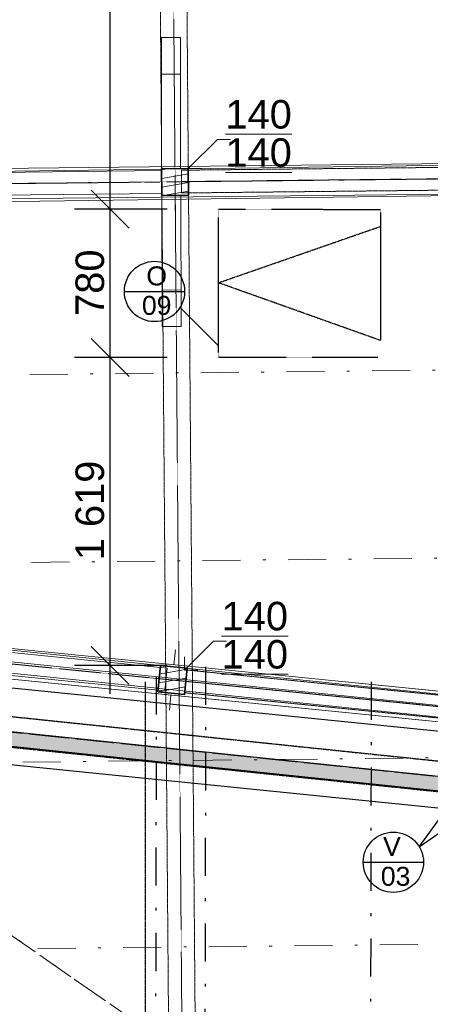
# Model space of a CAD drawing. Header units: millimetres. Extents: x -23738 to 4435, y -2716 to 20653.
# Tile 97 of 160: x -8592 to -6433, y 7067 to 12247. Entities that reach past the tile are written whole.
import ezdxf

# ---------------------------------------------------------------- set-up
doc = ezdxf.new("R2010")
doc.units = ezdxf.units.MM
doc.header["$MEASUREMENT"] = 0
for name, pattern in [('Wipeout_Contour', [1000, 0, -1000]), ('Čerchovaná', [450, 200, -117.5, 15, -117.5]), ('Čerchovaná M', [4.5, 2.5, -0.85, 0.3, -0.85]), ('Čerchovaná S', [3.5, 1.5, -0.85, 0.3, -0.85]), ('čárkovaná 3', [1.5, 1, -0.5])]:
    doc.linetypes.add(name, pattern=pattern)
for name, color, linetype in [('9._POHLED ZÁPADNÍ_2_2D prvky - obecné', 7, 'Continuous'), ('9._POHLED ZÁPADNÍ_2_Anotace - SP', 7, 'Continuous'), ('9._POHLED ZÁPADNÍ_2_Konstrukce - krov', 7, 'Continuous'), ('9._POHLED ZÁPADNÍ_2_Konstrukce - nosné', 7, 'Continuous'), ('9._POHLED ZÁPADNÍ_2_Kresby a obrázky', 7, 'Continuous'), ('9._POHLED ZÁPADNÍ_2_Kóty - SP', 7, 'Continuous'), ('9._POHLED ZÁPADNÍ_2_Nové_Konstrukce - krov', 7, 'Continuous'), ('9._POHLED ZÁPADNÍ_2_Nové_Konstrukce - nosné', 7, 'Continuous'), ('9._POHLED ZÁPADNÍ_2_Nové_Kresby a obrázky', 7, 'Continuous'), ('9._POHLED ZÁPADNÍ_2_Nové_Kóty - SP', 7, 'Continuous'), ('9._POHLED ZÁPADNÍ_2_Nové_Popis', 7, 'Continuous'), ('9._POHLED ZÁPADNÍ_2_Nové_Výplně - Povrchové', 7, 'Continuous'), ('9._POHLED ZÁPADNÍ_2_Nové_Výplně – Řezové', 7, 'Continuous'), ('9._POHLED ZÁPADNÍ_2_Popis', 7, 'Continuous'), ('9._POHLED ZÁPADNÍ_2_Popis_CZ', 7, 'Continuous'), ('9._POHLED ZÁPADNÍ_2_Výplně - Povrchové', 7, 'Continuous'), ('9._POHLED ZÁPADNÍ_2_Výplně – Řezové', 7, 'Continuous')]:
    doc.layers.add(name, color=color, linetype=linetype)
doc.styles.add('GENEROVANÝ_STYL_1', font='txt')
doc.styles.add('GENEROVANÝ_STYL_2', font='arial.ttf')
pattern_1 = [(10, (0, -9e-13), (-7.81417, 44.31635), [])]

msp = doc.modelspace()

# ---------------------------------------------------------------- linework, layer by layer
at = {"layer": '9._POHLED ZÁPADNÍ_2_Konstrukce - krov', "color": 8, "linetype": 'Continuous', "lineweight": 13}
for p, q in [((-7746.5, 12153.1), (-7846.5, 12153.1)), ((-7846.5, 11961), (-7746.5, 11961)), ((-7843, 10825), (-7743, 10825.3)), ((-7742.4, 10633.2), (-7842.4, 10632.9))]:
    msp.add_line(p, q, dxfattribs=at)
at = {"layer": '9._POHLED ZÁPADNÍ_2_Konstrukce - krov', "color": 8, "linetype": 'Čerchovaná', "lineweight": 13}
for p, q in [((-11239, 10352), (-4126.5, 10426.9)), ((-11230, 9363.5), (-4116.6, 9438.4)), ((-8497.3, 7360.5), (-4055.2, 7407.3))]:
    msp.add_line(p, q, dxfattribs=at)
at = {"layer": '9._POHLED ZÁPADNÍ_2_Kresby a obrázky', "color": 8, "linetype": 'Continuous', "lineweight": 13}
msp.add_line((-7484, 11617.7), (-7552.7, 11617.7), dxfattribs=at)
at = {"layer": '9._POHLED ZÁPADNÍ_2_Nové_Kresby a obrázky', "color": 1, "linetype": 'čárkovaná 3', "lineweight": 25}
for p, q in [((-7547, 10863), (-6695.1, 11159.4)), ((-6694.3, 10559.4), (-7547, 10863))]:
    msp.add_line(p, q, dxfattribs=at)
at = {"layer": '9._POHLED ZÁPADNÍ_2_Nové_Kresby a obrázky', "color": 1, "linetype": 'Čerchovaná S', "lineweight": 25}
msp.add_line((-6708.6, 10469.1), (-7547, 10469.1), dxfattribs=at)
at = {"layer": '9._POHLED ZÁPADNÍ_2_Nové_Kóty - SP', "color": 1, "linetype": 'Continuous', "lineweight": 25}
for p, q in [((-8216.7, 10569.1), (-8016.7, 10369.1)), ((-7816.7, 10469.1), (-8304.2, 10469.1))]:
    msp.add_line(p, q, dxfattribs=at)
at = {"layer": '9._POHLED ZÁPADNÍ_2_Nové_Popis', "color": 1, "linetype": 'Continuous', "lineweight": 25}
for p, q in [((-8041.9, 10817.3), (-7724.7, 10817.3)), ((-7748.6, 10733.6), (-7547, 10532))]:
    msp.add_line(p, q, dxfattribs=at)
msp.add_circle((-7883.3, 10817.3), 158.6, dxfattribs=at)

# ---------------------------------------------------------------- texts
at = {"layer": '9._POHLED ZÁPADNÍ_2_Kóty - SP', "color": 1, "linetype": 'Continuous', "lineweight": 25, "char_height": 150, "attachment_point": 7, "rotation": 90, "style": 'GENEROVANÝ_STYL_2'}
for s, insert, width in [('\\A1;{\\pql;\\fArial|b0|i0|c0|p38;780}', (-8146.7, 10688.6), 341.487), ('\\A1;{\\pql;\\fArial|b0|i0|c0|p38;1\xa0619}', (-8146.7, 9402.9), 512.914)]:
    msp.add_mtext(s, dxfattribs=dict(at, insert=insert, width=width))
at = {"layer": '9._POHLED ZÁPADNÍ_2_Popis', "color": 1, "linetype": 'Continuous', "lineweight": 25, "insert": (-7871.7, 10821), "char_height": 100, "attachment_point": 5, "line_spacing_factor": 0.930826, "style": 'GENEROVANÝ_STYL_1'}
msp.add_mtext('\\A1;{\\pqc;\\fArial|b0|i0|c238|p38;O\\P\\pqc;\\fArial|b0|i0|c238|p38;09}', dxfattribs=at)

# ---------------------------------------------------------------- wipeouts: each hides what was drawn before it
at = {"color": 254, "linetype": 'Wipeout_Contour', "lineweight": 0, "ltscale": 43667.683526}
msp.add_wipeout([(-11030, 8570.7), (-702.1, 7524.2), (-702.1, 7926.3), (-10989.7, 8968.7)], dxfattribs=at).dxf.layer = '9._POHLED ZÁPADNÍ_2_Nové_Výplně - Povrchové'
at = {"color": 254, "linetype": 'Wipeout_Contour', "lineweight": 0, "ltscale": 53984.774254}
msp.add_wipeout([(-10544.7, 11263.5), (-772.3, 11397.9), (-772.3, 11558), (-10546.9, 11423.5)], dxfattribs=at).dxf.layer = '9._POHLED ZÁPADNÍ_2_Výplně - Povrchové'

# ---------------------------------------------------------------- next in the draw order: linework, layer by layer
at = {"layer": '9._POHLED ZÁPADNÍ_2_Konstrukce - nosné', "color": 251, "linetype": 'Continuous', "lineweight": 20, "true_color": 0x6a6a6a, "flags": 128}
for points in [[(-772.3, 11558), (-10546.9, 11423.5)], [(-10544.7, 11263.5), (-772.3, 11397.9)]]:
    msp.add_lwpolyline(points, dxfattribs=at)
at = {"layer": '9._POHLED ZÁPADNÍ_2_Nové_Konstrukce - nosné', "color": 1, "linetype": 'Continuous', "lineweight": 25, "flags": 128}
for points in [[(-702.1, 7926.3), (-10989.7, 8968.7)], [(-11030, 8570.7), (-702.1, 7524.2)]]:
    msp.add_lwpolyline(points, dxfattribs=at)
at = {"layer": '9._POHLED ZÁPADNÍ_2_Nové_Kresby a obrázky', "color": 1, "linetype": 'Čerchovaná S', "lineweight": 25}
for p, q in [((-7547, 10469.1), (-7547, 11249.5)), ((-7547, 11249.5), (-6695.2, 11249.4)), ((-6695.2, 11249.4), (-6694.3, 10559.4))]:
    msp.add_line(p, q, dxfattribs=at)
at = {"layer": '9._POHLED ZÁPADNÍ_2_Nové_Kóty - SP', "color": 1, "linetype": 'Continuous', "lineweight": 25}
for p, q in [((-8116.7, 11249.5), (-8116.7, 14488.4)), ((-8216.7, 11349.5), (-8016.7, 11149.5)), ((-7816.7, 11249.5), (-8304.2, 11249.5)), ((-8116.7, 10469.1), (-8116.7, 11249.5))]:
    msp.add_line(p, q, dxfattribs=at)
at = {"layer": '9._POHLED ZÁPADNÍ_2_Nové_Popis', "color": 1, "linetype": 'Continuous', "lineweight": 25}
msp.add_line((-6785.5, 7814.5), (-6468.3, 7814.5), dxfattribs=at)

# ---------------------------------------------------------------- next in the draw order: texts
at = {"layer": '9._POHLED ZÁPADNÍ_2_Anotace - SP', "color": 8, "linetype": 'Continuous', "lineweight": 13, "insert": (-7335.7, 11647.7), "char_height": 150, "attachment_point": 5, "line_spacing_factor": 0.804162, "style": 'GENEROVANÝ_STYL_1'}
msp.add_mtext('\\A1;{\\pqc;\\fArial|b0|i0|c238|p38;\\L\\L1\\fArial|b0|i0|c238|p38;\\L\\L4\\fArial|b0|i0|c238|p38;\\L\\L0\\P\\pqc;\\fArial|b0|i0|c238|p38;1\\fArial|b0|i0|c238|p38;4\\fArial|b0|i0|c238|p38;0}', dxfattribs=at)
at = {"layer": '9._POHLED ZÁPADNÍ_2_Popis_CZ', "color": 1, "linetype": 'Continuous', "lineweight": 25, "insert": (-6634.5, 7818.2), "char_height": 100, "attachment_point": 5, "line_spacing_factor": 0.94068, "style": 'GENEROVANÝ_STYL_1'}
msp.add_mtext('\\A1;{\\pqc;\\fArial|b0|i0|c238|p38;V\\P\\pqc;\\fArial|b0|i0|c238|p38; 0\\fArial|b0|i0|c238|p38;3}', dxfattribs=at)

# ---------------------------------------------------------------- next in the draw order: wipeouts: each hides what was drawn before it
at = {"color": 254, "linetype": 'Wipeout_Contour', "lineweight": 0, "ltscale": 43915.405212}
msp.add_wipeout([(-10496.3, 8963.1), (-772.1, 7992), (-772.1, 8152.8), (-10480.4, 9122.3)], dxfattribs=at).dxf.layer = '9._POHLED ZÁPADNÍ_2_Výplně - Povrchové'
at = {"color": 254, "linetype": 'Wipeout_Contour', "lineweight": 0, "ltscale": 55175.974161}
msp.add_wipeout([(-7844.3, 11323), (-7704.3, 11324.5), (-7705.9, 11464.5), (-7845.9, 11463)], dxfattribs=at).dxf.layer = '9._POHLED ZÁPADNÍ_2_Výplně – Řezové'

# ---------------------------------------------------------------- next in the draw order: hatches: boundary and pattern name
at = {"layer": '9._POHLED ZÁPADNÍ_2_Výplně – Řezové', "linetype": 'Continuous', "lineweight": 20, "true_color": 0xa86b51}
h = msp.add_hatch(dxfattribs=at)
h.set_pattern_fill('Dřevo_0002', color=35, style=0, pattern_type=2)
h.set_pattern_definition(pattern_1)
h.paths.add_polyline_path([(-7844.3, 11323), (-7704.3, 11324.5), (-7705.9, 11464.5), (-7845.9, 11463)])

# ---------------------------------------------------------------- next in the draw order: linework, layer by layer
at = {"layer": '9._POHLED ZÁPADNÍ_2_Konstrukce - krov', "color": 8, "linetype": 'Continuous', "lineweight": 13}
for p, q in [((-7846.5, 12153.1), (-7846.3, 11462.6)), ((-7746.3, 11462.6), (-7746.5, 12153.1)), ((-10959.5, 11439.7), (-593.5, 11551.8)), ((-10152.2, 11428), (-7845.7, 11453)), ((-7846.3, 11462.6), (-7746.3, 11462.6)), ((-7845.7, 11453), (-7844.4, 11333)), ((-10957.7, 11279.7), (-591.7, 11391.8)), ((-7844.4, 11333), (-10150.9, 11308)), ((-7844.8, 11323.3), (-7744.8, 11323.7)), ((-7842.4, 10632.9), (-7844.8, 11323.3)), ((-7744.8, 11323.7), (-7742.4, 10633.2))]:
    msp.add_line(p, q, dxfattribs=at)
at = {"layer": '9._POHLED ZÁPADNÍ_2_Konstrukce - krov', "color": 1, "linetype": 'Continuous', "lineweight": 20}
for p, q in [((-7776, 11473.7), (-7776.8, 11553.7)), ((-7855.1, 11392.9), (-7935.1, 11392)), ((-7695.1, 11394.6), (-7615.1, 11395.5)), ((-7774.2, 11313.7), (-7773.4, 11233.7))]:
    msp.add_line(p, q, dxfattribs=at)
at = {"layer": '9._POHLED ZÁPADNÍ_2_Konstrukce - krov', "color": 251, "linetype": 'Čerchovaná S', "lineweight": 13, "true_color": 0x6a6a6a}
for p, q in [((-10958.6, 11359.7), (-592.6, 11471.8)), ((-7741.4, 11395.4), (-4048.8, 11435.3))]:
    msp.add_line(p, q, dxfattribs=at)
at = {"layer": '9._POHLED ZÁPADNÍ_2_Konstrukce - krov', "color": 8, "linetype": 'Čerchovaná M', "lineweight": 13}
for p, q in [((-7742.1, 11455.3), (-4049.5, 11495.3)), ((-7740.8, 11335.4), (-7742.1, 11455.3)), ((-7740.8, 11335.4), (-4048.2, 11375.3))]:
    msp.add_line(p, q, dxfattribs=at)
at = {"layer": '9._POHLED ZÁPADNÍ_2_Konstrukce - krov', "color": 8, "linetype": 'Čerchovaná', "lineweight": 13}
msp.add_line((-11248.3, 11358), (-4128.8, 11433), dxfattribs=at)
at = {"layer": '9._POHLED ZÁPADNÍ_2_Konstrukce - krov', "color": 7, "linetype": 'Continuous', "lineweight": 35, "flags": 128}
msp.add_lwpolyline([(-7844.3, 11323), (-7704.3, 11324.5), (-7705.9, 11464.5), (-7845.9, 11463)], close=True, dxfattribs=at)
at = {"layer": '9._POHLED ZÁPADNÍ_2_Konstrukce - krov', "color": 1, "linetype": 'Continuous', "lineweight": 20}
msp.add_point((-7775.1, 11393.7), dxfattribs=at)
at = {"layer": '9._POHLED ZÁPADNÍ_2_Konstrukce - nosné', "color": 251, "linetype": 'Continuous', "lineweight": 20, "true_color": 0x6a6a6a, "flags": 128}
for points in [[(-772.1, 8152.8), (-10480.4, 9122.3)], [(-10496.3, 8963.1), (-772.1, 7992)]]:
    msp.add_lwpolyline(points, dxfattribs=at)
at = {"layer": '9._POHLED ZÁPADNÍ_2_Kresby a obrázky', "color": 8, "linetype": 'Continuous', "lineweight": 13}
for p, q in [((-7552.7, 11617.7), (-7705.9, 11464.5)), ((-7705.9, 11464.5), (-7705.9, 11535.2)), ((-7705.9, 11464.5), (-7635.2, 11464.5))]:
    msp.add_line(p, q, dxfattribs=at)
at = {"layer": '9._POHLED ZÁPADNÍ_2_Nové_Kóty - SP', "color": 1, "linetype": 'Continuous', "lineweight": 25}
msp.add_line((-8116.7, 8849.7), (-8116.7, 10469.1), dxfattribs=at)
at = {"layer": '9._POHLED ZÁPADNÍ_2_Nové_Popis', "color": 1, "linetype": 'Continuous', "lineweight": 25}
msp.add_circle((-6626.9, 7814.5), 158.6, dxfattribs=at)
at = {"layer": '9._POHLED ZÁPADNÍ_2_Popis', "color": 8, "linetype": 'Continuous', "lineweight": 13}
msp.add_line((-7503.8, 8977.8), (-7572.4, 8977.8), dxfattribs=at)

# ---------------------------------------------------------------- next in the draw order: texts
at = {"layer": '9._POHLED ZÁPADNÍ_2_Anotace - SP', "color": 8, "linetype": 'Continuous', "lineweight": 13, "insert": (-7355.5, 9007.8), "char_height": 150, "attachment_point": 5, "line_spacing_factor": 0.804162, "style": 'GENEROVANÝ_STYL_1'}
msp.add_mtext('\\A1;{\\pqc;\\fArial|b0|i0|c238|p38;\\L\\L1\\fArial|b0|i0|c238|p38;\\L\\L4\\fArial|b0|i0|c238|p38;\\L\\L0\\P\\pqc;\\fArial|b0|i0|c238|p38;1\\fArial|b0|i0|c238|p38;4\\fArial|b0|i0|c238|p38;0}', dxfattribs=at)

# ---------------------------------------------------------------- next in the draw order: wipeouts: each hides what was drawn before it
at = {"color": 254, "linetype": 'Wipeout_Contour', "lineweight": 0, "ltscale": 47676.915904}
msp.add_wipeout([(-10968.8, 8668.2), (-5526.8, 8100), (-5519, 8174.6), (-10968.8, 8743.6)], dxfattribs=at).dxf.layer = '9._POHLED ZÁPADNÍ_2_Nové_Výplně – Řezové'

# ---------------------------------------------------------------- next in the draw order: hatches: boundary and pattern name
at = {"layer": '9._POHLED ZÁPADNÍ_2_Nové_Výplně – Řezové', "linetype": 'Continuous', "lineweight": 20, "true_color": 0xffaaaa}
h = msp.add_hatch(dxfattribs=at)
h.set_pattern_fill('Sádra_0002', color=21, style=0, pattern_type=2)
h.set_pattern_definition([(0, (0, -9e-13), (0, 37.5), [0, -37.5])])
h.paths.add_polyline_path([(-10968.8, 8668.2), (-5526.8, 8100), (-5519, 8174.6), (-10968.8, 8743.6)])

# ---------------------------------------------------------------- next in the draw order: linework, layer by layer
at = {"layer": '9._POHLED ZÁPADNÍ_2_Konstrukce - krov', "color": 8, "linetype": 'Čerchovaná', "lineweight": 13}
msp.add_line((-9925.9, 8326.6), (-5978.7, 8368.2), dxfattribs=at)
at = {"layer": '9._POHLED ZÁPADNÍ_2_Nové_Konstrukce - krov', "color": 1, "linetype": 'Čerchovaná', "lineweight": 25}
for p, q in [((-7614.3, 8842.6), (-7622.9, 4313.8)), ((-6743.4, 8763.7), (-6752, 4313))]:
    msp.add_line(p, q, dxfattribs=at)
at = {"layer": '9._POHLED ZÁPADNÍ_2_Nové_Konstrukce - nosné', "color": 1, "linetype": 'Continuous', "lineweight": 25, "flags": 128}
for points in [[(-5519, 8174.6), (-10968.8, 8743.6)], [(-11043.8, 8676), (-5526.8, 8100)]]:
    msp.add_lwpolyline(points, dxfattribs=at)
at = {"layer": '9._POHLED ZÁPADNÍ_2_Nové_Kóty - SP', "color": 1, "linetype": 'Continuous', "lineweight": 25}
for p, q in [((-8216.7, 8949.7), (-8016.7, 8749.7)), ((-8116.7, 8699.7), (-8116.7, 8849.7))]:
    msp.add_line(p, q, dxfattribs=at)
at = {"layer": '9._POHLED ZÁPADNÍ_2_Nové_Popis', "color": 1, "linetype": 'Čerchovaná M', "lineweight": 25}
msp.add_line((-7932.3, 8764.3), (-7932.3, 750.7), dxfattribs=at)
at = {"layer": '9._POHLED ZÁPADNÍ_2_Nové_Popis', "color": 1, "linetype": 'Continuous', "lineweight": 25}
for q in [(-6137.8, 8384.2), (-5827.8, 8354.3)]:
    msp.add_line((-6490.9, 7896.1), q, dxfattribs=at)

# ---------------------------------------------------------------- next in the draw order: wipeouts: each hides what was drawn before it
at = {"color": 254, "linetype": 'Wipeout_Contour', "lineweight": 0, "ltscale": 46927.960948}
msp.add_wipeout([(-7865.5, 8710.4), (-7726.2, 8696.5), (-7712.3, 8835.8), (-7851.6, 8849.7)], dxfattribs=at).dxf.layer = '9._POHLED ZÁPADNÍ_2_Výplně – Řezové'

# ---------------------------------------------------------------- next in the draw order: hatches: boundary and pattern name
at = {"layer": '9._POHLED ZÁPADNÍ_2_Výplně – Řezové', "linetype": 'Continuous', "lineweight": 20, "true_color": 0xa86b51}
h = msp.add_hatch(dxfattribs=at)
h.set_pattern_fill('Dřevo_0002', color=35, style=0, pattern_type=2)
h.set_pattern_definition(pattern_1)
h.paths.add_polyline_path([(-7865.5, 8710.4), (-7726.2, 8696.5), (-7712.3, 8835.8), (-7851.6, 8849.7)])

# ---------------------------------------------------------------- next in the draw order: linework, layer by layer
at = {"layer": '9._POHLED ZÁPADNÍ_2_2D prvky - obecné', "color": 214, "linetype": 'Čerchovaná', "lineweight": 20}
msp.add_line((-4077.2, 4260.2), (-11329.3, 9302.4), dxfattribs=at)
at = {"layer": '9._POHLED ZÁPADNÍ_2_Konstrukce - krov', "color": 8, "linetype": 'Čerchovaná M', "lineweight": 13}
for p, q in [((-7887.8, 16728.3), (-7803.3, 6214)), ((-7747.8, 16729.4), (-7663.3, 6215.1)), ((-7725.2, 8706.4), (-7713.3, 8825.9)), ((-7713.3, 8825.9), (-5700.6, 8625.3)), ((-7725.2, 8706.4), (-5712.5, 8505.9))]:
    msp.add_line(p, q, dxfattribs=at)
at = {"layer": '9._POHLED ZÁPADNÍ_2_Konstrukce - krov', "color": 251, "linetype": 'Čerchovaná S', "lineweight": 13, "true_color": 0x6a6a6a}
for p, q in [((-7817.8, 16728.9), (-7733.3, 6214.6)), ((-10884.4, 9082.2), (-569.1, 8052.1)), ((-7719.3, 8766.2), (-5706.6, 8565.6))]:
    msp.add_line(p, q, dxfattribs=at)
at = {"layer": '9._POHLED ZÁPADNÍ_2_Konstrukce - krov', "color": 8, "linetype": 'Continuous', "lineweight": 13}
for p, q in [((-10876.5, 9158.7), (-4085.6, 8463.5)), ((-10876.5, 9158.7), (-4085.6, 8463.5)), ((-10876.4, 9161.8), (-561.1, 8131.7)), ((-10882.6, 9099), (-4091.7, 8403.8)), ((-10112.1, 9065.4), (-7817, 8836.2)), ((-10888.8, 9039.3), (-4097.8, 8344.1)), ((-10888.8, 9039.3), (-4097.8, 8344.1)), ((-10892.3, 9002.6), (-577, 7972.5)), ((-7828.9, 8716.8), (-10124.1, 8946)), ((-7817, 8836.2), (-7828.9, 8716.8))]:
    msp.add_line(p, q, dxfattribs=at)
at = {"layer": '9._POHLED ZÁPADNÍ_2_Konstrukce - krov', "color": 1, "linetype": 'Continuous', "lineweight": 20}
for p, q in [((-7781, 8852.7), (-7773, 8932.3)), ((-7868.5, 8781.1), (-7948.1, 8789)), ((-7709.3, 8765.2), (-7629.7, 8757.2)), ((-7796.9, 8693.5), (-7804.8, 8613.9))]:
    msp.add_line(p, q, dxfattribs=at)
at = {"layer": '9._POHLED ZÁPADNÍ_2_Konstrukce - krov', "color": 8, "linetype": 'Čerchovaná', "lineweight": 13}
msp.add_line((-10703.9, 8867.6), (-4104.2, 4279), dxfattribs=at)
at = {"layer": '9._POHLED ZÁPADNÍ_2_Konstrukce - krov', "color": 7, "linetype": 'Continuous', "lineweight": 35, "flags": 128}
msp.add_lwpolyline([(-7865.5, 8710.4), (-7726.2, 8696.5), (-7712.3, 8835.8), (-7851.6, 8849.7)], close=True, dxfattribs=at)
at = {"layer": '9._POHLED ZÁPADNÍ_2_Konstrukce - krov', "color": 1, "linetype": 'Continuous', "lineweight": 20}
msp.add_point((-7788.9, 8773.1), dxfattribs=at)
at = {"layer": '9._POHLED ZÁPADNÍ_2_Nové_Konstrukce - krov', "color": 1, "linetype": 'Čerchovaná M', "lineweight": 25}
for p, q in [((-15661, 9312.9), (-478.6, 7731.1)), ((-15677.6, 9153.7), (-495.2, 7572))]:
    msp.add_line(p, q, dxfattribs=at)
at = {"layer": '9._POHLED ZÁPADNÍ_2_Nové_Konstrukce - krov', "color": 1, "linetype": 'Čerchovaná S', "lineweight": 25}
msp.add_line((-15669.3, 9233.3), (-486.9, 7651.6), dxfattribs=at)
at = {"layer": '9._POHLED ZÁPADNÍ_2_Nové_Konstrukce - krov', "color": 1, "linetype": 'Čerchovaná', "lineweight": 25}
msp.add_line((-7874, 8792.2), (-7882.7, 4263.5), dxfattribs=at)
at = {"layer": '9._POHLED ZÁPADNÍ_2_Nové_Kóty - SP', "color": 1, "linetype": 'Continuous', "lineweight": 25}
msp.add_line((-7816.7, 8849.7), (-8304.2, 8849.7), dxfattribs=at)
at = {"layer": '9._POHLED ZÁPADNÍ_2_Popis', "color": 8, "linetype": 'Continuous', "lineweight": 13}
for p, q in [((-7572.4, 8977.8), (-7725.6, 8824.6)), ((-7725.6, 8824.6), (-7725.6, 8895.3)), ((-7725.6, 8824.6), (-7654.9, 8824.6))]:
    msp.add_line(p, q, dxfattribs=at)

doc.saveas('drawing.dxf')
